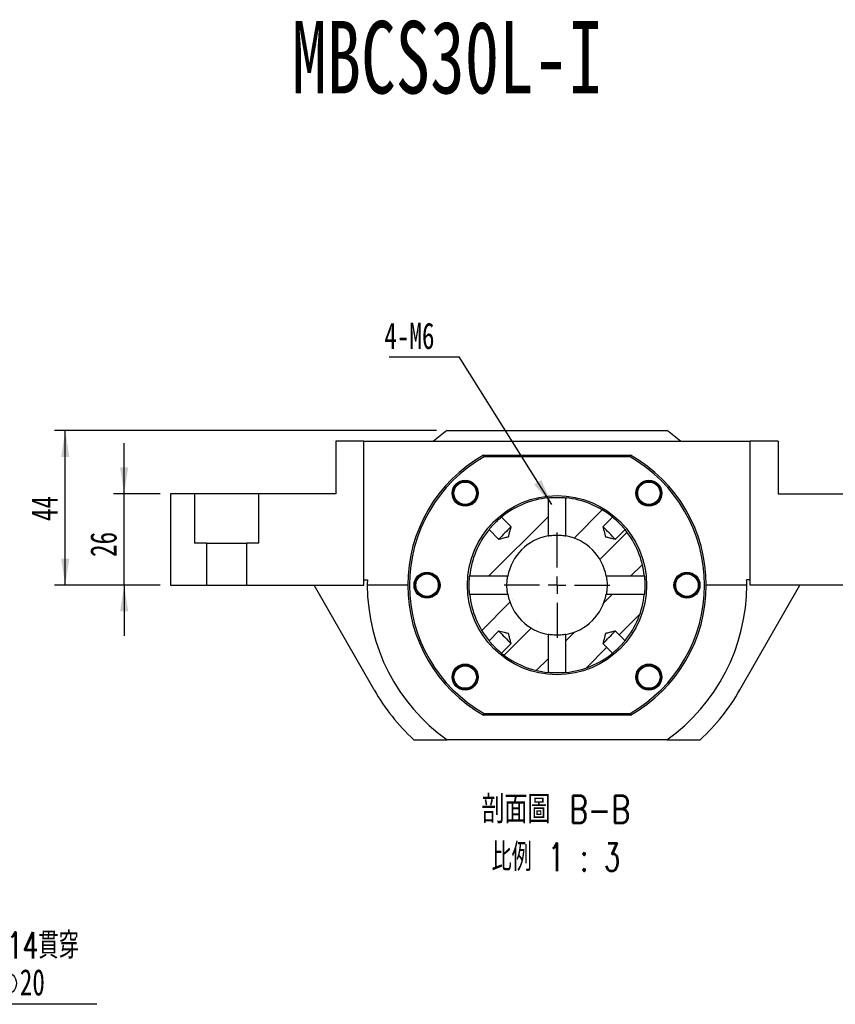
# Paper-space layout 'MBCS30L-I' of a CAD drawing. Header units: millimetres. Extents: x 9 to 324, y 11 to 196.
# Tile 2 of 4: x 102 to 179, y 97 to 190. Entities that reach past the tile are written whole.
import ezdxf

# ---------------------------------------------------------------- set-up
doc = ezdxf.new("R2010")
doc.units = ezdxf.units.MM
doc.layers.add('圖層0', color=7, linetype='Continuous')
doc.styles.add('SLDTEXTSTYLE0', font='TXT', dxfattribs={"width": 0.7})
doc.styles.add('SLDTEXTSTYLE1', font='TXT', dxfattribs={"width": 0.7, "bigfont": 'bigfont'})
doc.styles.add('SLDTEXTSTYLE4', font='TXT', dxfattribs={"width": 0.633333})
doc.styles.add('SLDTEXTSTYLE5', font='TXT', dxfattribs={"width": 0.75, "bigfont": 'bigfont'})
doc.styles.add('SLDTEXTSTYLE6', font='TXT', dxfattribs={"width": 0.65625, "bigfont": 'bigfont'})
doc.dimstyles.new('SLDDIMSTYLE0', dxfattribs={"dimtxt": 0.18, "dimasz": 2.5, "dimexe": 0, "dimexo": 0.0625, "dimgap": 0, "dimtad": 0, "dimtih": 1, "dimtoh": 1, "dimdec": 0, "dimrnd": 1e-09, "dimzin": 0, "dimdsep": 46, "dimtxsty": 'Standard', "dimsah": 1, "dimcen": 0.09, "dimadec": 0, "dimazin": 0, "dimtfac": 2.5, "dimtdec": 0, "dimtofl": 0, "dimtmove": 0, "dimatfit": 3, "dimfxl": 1, "dimfrac": 2, "dimtolj": 1, "dimtzin": 0, "dimarcsym": 0})
doc.dimstyles.new('SLDDIMSTYLE3', dxfattribs={"dimtxt": 2.5, "dimasz": 2.5, "dimexe": 0, "dimexo": 0.0625, "dimtad": 1, "dimlfac": 3, "dimrnd": 1e-09, "dimzin": 12, "dimdsep": 46, "dimtxsty": 'SLDTEXTSTYLE0', "dimsah": 1, "dimcen": 0.09, "dimadec": 0, "dimazin": 3, "dimtfac": 1, "dimtofl": 0, "dimtmove": 0, "dimatfit": 3, "dimfxl": 1, "dimfrac": 2, "dimtolj": 1, "dimtzin": 12, "dimarcsym": 0})
doc.dimstyles.new('SLDDIMSTYLE4', dxfattribs={"dimtxt": 2.5, "dimasz": 2.5, "dimexe": 0, "dimexo": 0.0625, "dimtad": 1, "dimlfac": 3, "dimrnd": 1e-09, "dimzin": 12, "dimdsep": 46, "dimtxsty": 'SLDTEXTSTYLE0', "dimsah": 1, "dimcen": 0.09, "dimadec": 0, "dimazin": 3, "dimtfac": 1, "dimtmove": 0, "dimatfit": 0, "dimfxl": 1, "dimfrac": 2, "dimtolj": 1, "dimtzin": 12, "dimarcsym": 0})

# ---------------------------------------------------------------- blocks, each defined once
blk = doc.blocks.new('SW_SYMBOL_HOLE_DIAM')
at = {"layer": '圖層0', "color": 0}
blk.add_line((300, 0), (700, 1000), dxfattribs=at)
blk.add_circle((500, 500), 350, dxfattribs=at)
blk = doc.blocks.new('SW_SYMBOL_HOLE_SPOT')
at = {"layer": '圖層0', "color": 0}
for p, q in [((0, 875), (0, 75)), ((1600, 75), (1600, 875)), ((0, 75), (1600, 75))]:
    blk.add_line(p, q, dxfattribs=at)
blk = doc.blocks.new('SW_NOTE_11')
at = {"layer": '圖層0', "color": 0}
blk.add_line((16.083, 0), (0, 0), dxfattribs=at)
at = {"layer": '圖層0', "color": 0, "xscale": 0.0031219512, "yscale": 0.0031219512, "zscale": 0.0031219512}
for name, p in [('SW_SYMBOL_HOLE_DIAM', (4.56, 3.93)), ('SW_SYMBOL_HOLE_SPOT', (0.49, 0.43)), ('SW_SYMBOL_HOLE_DIAM', (5.797, 0.43))]:
    blk.add_blockref(name, p, dxfattribs=at)
at = {"layer": '圖層0', "color": 0, "char_height": 2.5, "attachment_point": 1}
for s, insert, style in [('6 -', (0.49, 6.842), 'SLDTEXTSTYLE4'), ('14\\M+18AD1\\M+190FA', (7.525, 6.842), 'SLDTEXTSTYLE1'), ('20', (8.762, 3.342), 'SLDTEXTSTYLE0')]:
    blk.add_mtext(s, dxfattribs=dict(at, insert=insert, style=style))
blk = doc.blocks.new('_D_42')
at = {"layer": '圖層0', "color": 7}
for p, q in [((111.533, 144.95), (111.533, 149.758)), ((114.936, 144.95), (110.533, 144.95)), ((111.533, 136.283), (111.533, 144.95)), ((114.936, 136.283), (110.533, 136.283)), ((111.533, 136.283), (111.533, 131.476))]:
    blk.add_line(p, q, dxfattribs=at)
for points in [[(111.533, 144.95), (111.918, 147.45), (111.149, 147.45)], [(111.533, 136.283), (111.149, 133.783), (111.918, 133.783)]]:
    blk.add_solid(points, dxfattribs=at)
at = {"layer": '圖層0', "color": 7, "insert": (108.311, 138.957), "char_height": 2.5, "attachment_point": 1, "rotation": 90, "style": 'SLDTEXTSTYLE0'}
blk.add_mtext('26', dxfattribs=at)
blk = doc.blocks.new('_D_43')
at = {"layer": '圖層0', "color": 7}
for p, q in [((141.168, 150.95), (104.936, 150.95)), ((105.936, 136.283), (105.936, 150.95)), ((114.936, 136.283), (104.936, 136.283))]:
    blk.add_line(p, q, dxfattribs=at)
for points in [[(105.936, 150.95), (105.552, 148.45), (106.321, 148.45)], [(105.936, 136.283), (106.321, 138.783), (105.552, 138.783)]]:
    blk.add_solid(points, dxfattribs=at)
at = {"layer": '圖層0', "color": 7, "insert": (102.714, 142.365), "char_height": 2.5, "attachment_point": 1, "rotation": 90, "style": 'SLDTEXTSTYLE0'}
blk.add_mtext('44', dxfattribs=at)
blk = doc.blocks.new('SW_NOTE_12')
at = {"layer": '圖層0', "color": 0, "char_height": 2.64583, "attachment_point": 2}
for s, insert, style in [('\\M+19655\\M+196CA\\M+19AA4 B-B', (8.268, 3.411), 'SLDTEXTSTYLE5'), ('\\M+194E4\\M+197E1 1 : 3', (8.273, -1.117), 'SLDTEXTSTYLE6')]:
    blk.add_mtext(s, dxfattribs=dict(at, insert=insert, style=style))
blk = doc.blocks.new('SW_NOTE_13')
at = {"layer": '圖層0', "color": 0}
blk.add_line((-6.643, 0), (0, 0), dxfattribs=at)
at = {"layer": '圖層0', "color": 0, "insert": (-7.095, 3.242), "char_height": 2.5, "attachment_point": 1, "style": 'SLDTEXTSTYLE0'}
blk.add_mtext('4-M6', dxfattribs=at)
blk = doc.blocks.new('SW_CENTERMARKSYMBOL_25')
at = {"layer": '圖層0', "color": 0}
for p, q in [((0, 1.667), (0, 5)), ((-1.667, 0), (-5, 0)), ((0, 0), (-0.833, 0)), ((0, 0), (0, 0.833)), ((0, 0), (0, -0.833)), ((0, 0), (0.833, 0)), ((1.667, 0), (5, 0)), ((0, -1.667), (0, -5))]:
    blk.add_line(p, q, dxfattribs=at)

psp = doc.layouts.new('MBCS30L-I')

# ---------------------------------------------------------------- hatches: boundary and pattern name
at = {"linetype": 'Continuous', "lineweight": 18}
h = psp.add_hatch(dxfattribs=at)
h.set_pattern_fill('ANSI31', style=0)
edge = h.paths.add_edge_path(flags=0)
edge.add_spline(control_points=[(148.2424, 141.8223), (148.1684, 141.5254), (148.0944, 141.2286), (148.0204, 140.9317), (148.0183, 140.9232), (148.0162, 140.9147), (148.0141, 140.9062), (148.013, 140.9018), (148.0119, 140.8974), (148.0108, 140.8931), (148.0102, 140.8908), (148.0096, 140.8885), (148.0091, 140.8862), (148.0088, 140.8851), (148.0085, 140.8839), (148.0082, 140.8827), (148.008, 140.8821), (148.0078, 140.8815), (148.0077, 140.8809), (148.0076, 140.8806), (148.0075, 140.8802), (148.0074, 140.8799), (148.0073, 140.8798), (148.0072, 140.8796), (148.0071, 140.8794), (148.0071, 140.8793), (148.007, 140.8792), (148.0069, 140.8791), (148.0067, 140.879), (148.0065, 140.8789), (148.0063, 140.8789), (148.0055, 140.8785), (148.0046, 140.8783), (148.0037, 140.8781), (148.0001, 140.8772), (147.9965, 140.8763), (147.9929, 140.8754), (147.9785, 140.8718), (147.9642, 140.8682), (147.9498, 140.8646), (147.8924, 140.8503), (147.8349, 140.836), (147.7775, 140.8217), (147.5478, 140.7644), (147.318, 140.7071), (147.0883, 140.6498), (147.0802, 140.6478), (147.072, 140.6458), (147.0639, 140.6438)], knot_values=[0.0094106, 0.0094106, 0.0094106, 0.0094106, 0.012164, 0.012164, 0.012164, 0.0122429, 0.0122429, 0.0122429, 0.0122836, 0.0122836, 0.0122836, 0.0123047, 0.0123047, 0.0123047, 0.0123156, 0.0123156, 0.0123156, 0.0123213, 0.0123213, 0.0123213, 0.0123243, 0.0123243, 0.0123243, 0.012326, 0.012326, 0.012326, 0.0123272, 0.0123272, 0.0123272, 0.012329, 0.012329, 0.012329, 0.0123374, 0.0123374, 0.0123374, 0.0123708, 0.0123708, 0.0123708, 0.0125046, 0.0125046, 0.0125046, 0.0130397, 0.0130397, 0.0130397, 0.0151801, 0.0151801, 0.0151801, 0.0152556, 0.0152556, 0.0152556, 0.0152556], weights=[1, 1, 1, 1, 1, 1, 1, 1, 1, 1, 1, 1, 1, 1, 1, 1, 1, 1, 1, 1, 1, 1, 1, 1, 1, 1, 1, 1, 1, 1, 1, 1, 1, 1, 1, 1, 1, 1, 1, 1, 1, 1, 1, 1, 1, 1, 1, 1, 1], degree=3, periodic=0)
edge.add_line((147.0639, 140.6438), (146.1507, 141.557))
edge.add_arc((152.6029, 136.2833), 8.3333, 140.739169, 174.145651)
edge.add_line((144.3131, 137.1333), (147.9296, 137.1333))
edge.add_arc((152.6029, 136.2833), 4.75, 100.30845, 169.69155, ccw=False)
edge.add_line((151.7529, 140.9566), (151.7529, 144.5731))
edge.add_arc((152.6029, 136.2833), 8.3333, 95.854349, 129.260831)
edge.add_line((147.3292, 142.7355), (148.2424, 141.8223))
h = psp.add_hatch(dxfattribs=at)
h.set_pattern_fill('ANSI31', style=0)
edge = h.paths.add_edge_path(flags=0)
edge.add_spline(control_points=[(158.1419, 140.6438), (158.0842, 140.6582), (158.0264, 140.6726), (157.9687, 140.687), (157.8446, 140.7179), (157.7206, 140.7488), (157.5966, 140.7797), (157.5325, 140.7957), (157.4684, 140.8117), (157.4043, 140.8277), (157.3712, 140.8359), (157.3381, 140.8442), (157.3049, 140.8525), (157.2878, 140.8567), (157.2707, 140.861), (157.2536, 140.8653), (157.2447, 140.8675), (157.2359, 140.8697), (157.227, 140.8719), (157.2224, 140.873), (157.2179, 140.8742), (157.2133, 140.8753), (157.2109, 140.8759), (157.2086, 140.8765), (157.2062, 140.8771), (157.205, 140.8774), (157.2038, 140.8777), (157.2025, 140.878), (157.2019, 140.8782), (157.2013, 140.8783), (157.2006, 140.8785), (157.2003, 140.8786), (157.2, 140.8787), (157.1996, 140.8788), (157.1995, 140.8789), (157.1993, 140.879), (157.1991, 140.8791), (157.199, 140.8791), (157.1989, 140.8792), (157.1988, 140.8793), (157.1987, 140.8795), (157.1986, 140.8796), (157.1985, 140.8798), (157.1982, 140.8806), (157.198, 140.8815), (157.1978, 140.8823), (157.197, 140.8856), (157.1962, 140.8889), (157.1953, 140.8922), (157.192, 140.9055), (157.1887, 140.9187), (157.1854, 140.932), (157.1722, 140.9849), (157.159, 141.0379), (157.1458, 141.0909), (157.0929, 141.3029), (157.0401, 141.5148), (156.9872, 141.7268), (156.9793, 141.7586), (156.9714, 141.7904), (156.9634, 141.8223)], knot_values=[0.001662, 0.001662, 0.001662, 0.001662, 0.0021977, 0.0021977, 0.0021977, 0.0033481, 0.0033481, 0.0033481, 0.0039427, 0.0039427, 0.0039427, 0.0042499, 0.0042499, 0.0042499, 0.0044087, 0.0044087, 0.0044087, 0.0044908, 0.0044908, 0.0044908, 0.0045332, 0.0045332, 0.0045332, 0.0045552, 0.0045552, 0.0045552, 0.0045665, 0.0045665, 0.0045665, 0.0045724, 0.0045724, 0.0045724, 0.0045755, 0.0045755, 0.0045755, 0.0045773, 0.0045773, 0.0045773, 0.0045785, 0.0045785, 0.0045785, 0.0045802, 0.0045802, 0.0045802, 0.004588, 0.004588, 0.004588, 0.0046188, 0.0046188, 0.0046188, 0.0047422, 0.0047422, 0.0047422, 0.005236, 0.005236, 0.005236, 0.0072108, 0.0072108, 0.0072108, 0.0075074, 0.0075074, 0.0075074, 0.0075074], weights=[1, 1, 1, 1, 1, 1, 1, 1, 1, 1, 1, 1, 1, 1, 1, 1, 1, 1, 1, 1, 1, 1, 1, 1, 1, 1, 1, 1, 1, 1, 1, 1, 1, 1, 1, 1, 1, 1, 1, 1, 1, 1, 1, 1, 1, 1, 1, 1, 1, 1, 1, 1, 1, 1, 1, 1, 1, 1, 1, 1, 1], degree=3, periodic=0)
edge.add_line((156.9634, 141.8223), (157.8767, 142.7355))
edge.add_arc((152.6029, 136.2833), 8.3333, 50.739169, 84.145651)
edge.add_line((153.4529, 144.5731), (153.4529, 140.9566))
edge.add_arc((152.6029, 136.2833), 4.75, 10.30845, 79.69155, ccw=False)
edge.add_line((157.2763, 137.1333), (160.8928, 137.1333))
edge.add_arc((152.6029, 136.2833), 8.3333, 5.854349, 39.260831)
edge.add_line((159.0552, 141.557), (158.1419, 140.6438))
h = psp.add_hatch(dxfattribs=at)
h.set_pattern_fill('ANSI31', style=0)
edge = h.paths.add_edge_path(flags=0)
edge.add_line((148.2424, 130.7443), (147.3292, 129.831))
edge.add_arc((152.6029, 136.2833), 8.3333, 230.739169, 264.145651)
edge.add_line((151.7529, 127.9934), (151.7529, 131.6099))
edge.add_arc((152.6029, 136.2833), 4.75, 190.30845, 259.69155, ccw=False)
edge.add_line((147.9296, 135.4333), (144.3131, 135.4333))
edge.add_arc((152.6029, 136.2833), 8.3333, 185.854349, 219.260831)
edge.add_line((146.1507, 131.0095), (147.0639, 131.9228))
edge.add_spline(control_points=[(147.0639, 131.9228), (147.0958, 131.9148), (147.1276, 131.9069), (147.1594, 131.899), (147.3714, 131.8461), (147.5833, 131.7933), (147.7953, 131.7404), (147.8483, 131.7272), (147.9013, 131.714), (147.9542, 131.7008), (147.9675, 131.6975), (147.9807, 131.6942), (147.994, 131.6909), (147.9973, 131.6901), (148.0006, 131.6892), (148.0039, 131.6884), (148.0047, 131.6882), (148.0056, 131.688), (148.0064, 131.6877), (148.0066, 131.6876), (148.0067, 131.6875), (148.0069, 131.6874), (148.007, 131.6873), (148.0071, 131.6872), (148.0072, 131.6871), (148.0073, 131.6869), (148.0073, 131.6867), (148.0074, 131.6866), (148.0075, 131.6862), (148.0076, 131.6859), (148.0077, 131.6856), (148.0079, 131.6849), (148.008, 131.6843), (148.0082, 131.6837), (148.0085, 131.6824), (148.0088, 131.6812), (148.0091, 131.68), (148.0097, 131.6776), (148.0103, 131.6753), (148.0109, 131.6729), (148.012, 131.6683), (148.0132, 131.6638), (148.0143, 131.6592), (148.0165, 131.6503), (148.0187, 131.6415), (148.0209, 131.6326), (148.0252, 131.6155), (148.0295, 131.5984), (148.0338, 131.5813), (148.042, 131.5482), (148.0503, 131.515), (148.0585, 131.4819), (148.0745, 131.4178), (148.0905, 131.3537), (148.1065, 131.2896), (148.1374, 131.1656), (148.1683, 131.0416), (148.1992, 130.9175), (148.2136, 130.8598), (148.228, 130.802), (148.2424, 130.7443)], knot_values=[0.0075688, 0.0075688, 0.0075688, 0.0075688, 0.007864, 0.007864, 0.007864, 0.00983, 0.00983, 0.00983, 0.0103215, 0.0103215, 0.0103215, 0.0104444, 0.0104444, 0.0104444, 0.0104751, 0.0104751, 0.0104751, 0.0104828, 0.0104828, 0.0104828, 0.0104845, 0.0104845, 0.0104845, 0.0104857, 0.0104857, 0.0104857, 0.0104874, 0.0104874, 0.0104874, 0.0104905, 0.0104905, 0.0104905, 0.0104964, 0.0104964, 0.0104964, 0.0105077, 0.0105077, 0.0105077, 0.0105296, 0.0105296, 0.0105296, 0.0105718, 0.0105718, 0.0105718, 0.0106535, 0.0106535, 0.0106535, 0.0108116, 0.0108116, 0.0108116, 0.0111175, 0.0111175, 0.0111175, 0.0117093, 0.0117093, 0.0117093, 0.0128546, 0.0128546, 0.0128546, 0.0133879, 0.0133879, 0.0133879, 0.0133879], weights=[1, 1, 1, 1, 1, 1, 1, 1, 1, 1, 1, 1, 1, 1, 1, 1, 1, 1, 1, 1, 1, 1, 1, 1, 1, 1, 1, 1, 1, 1, 1, 1, 1, 1, 1, 1, 1, 1, 1, 1, 1, 1, 1, 1, 1, 1, 1, 1, 1, 1, 1, 1, 1, 1, 1, 1, 1, 1, 1, 1, 1], degree=3, periodic=0)
h = psp.add_hatch(dxfattribs=at)
h.set_pattern_fill('ANSI31', style=0)
edge = h.paths.add_edge_path(flags=0)
edge.add_line((157.8767, 129.831), (156.9634, 130.7443))
edge.add_spline(control_points=[(156.9634, 130.7443), (156.9714, 130.7761), (156.9793, 130.8079), (156.9872, 130.8397), (157.0401, 131.0517), (157.0929, 131.2637), (157.1458, 131.4756), (157.159, 131.5286), (157.1722, 131.5816), (157.1854, 131.6346), (157.1887, 131.6478), (157.192, 131.6611), (157.1953, 131.6743), (157.1962, 131.6776), (157.197, 131.6809), (157.1978, 131.6842), (157.198, 131.6851), (157.1982, 131.6859), (157.1985, 131.6867), (157.1986, 131.6869), (157.1987, 131.6871), (157.1988, 131.6872), (157.1989, 131.6873), (157.199, 131.6874), (157.1991, 131.6875), (157.1993, 131.6876), (157.1995, 131.6877), (157.1996, 131.6877), (157.2, 131.6878), (157.2003, 131.6879), (157.2006, 131.688), (157.2013, 131.6882), (157.2019, 131.6884), (157.2025, 131.6885), (157.2038, 131.6888), (157.205, 131.6891), (157.2062, 131.6895), (157.2086, 131.69), (157.2109, 131.6906), (157.2133, 131.6912), (157.2179, 131.6924), (157.2224, 131.6935), (157.227, 131.6947), (157.2359, 131.6969), (157.2447, 131.6991), (157.2536, 131.7013), (157.2707, 131.7055), (157.2878, 131.7098), (157.3049, 131.7141), (157.3381, 131.7223), (157.3712, 131.7306), (157.4043, 131.7389), (157.4684, 131.7548), (157.5325, 131.7708), (157.5966, 131.7868), (157.7206, 131.8177), (157.8446, 131.8487), (157.9687, 131.8796), (158.0264, 131.894), (158.0842, 131.9084), (158.1419, 131.9228)], knot_values=[0.0075688, 0.0075688, 0.0075688, 0.0075688, 0.007864, 0.007864, 0.007864, 0.00983, 0.00983, 0.00983, 0.0103215, 0.0103215, 0.0103215, 0.0104444, 0.0104444, 0.0104444, 0.0104751, 0.0104751, 0.0104751, 0.0104828, 0.0104828, 0.0104828, 0.0104845, 0.0104845, 0.0104845, 0.0104857, 0.0104857, 0.0104857, 0.0104874, 0.0104874, 0.0104874, 0.0104905, 0.0104905, 0.0104905, 0.0104964, 0.0104964, 0.0104964, 0.0105077, 0.0105077, 0.0105077, 0.0105296, 0.0105296, 0.0105296, 0.0105718, 0.0105718, 0.0105718, 0.0106535, 0.0106535, 0.0106535, 0.0108116, 0.0108116, 0.0108116, 0.0111175, 0.0111175, 0.0111175, 0.0117093, 0.0117093, 0.0117093, 0.0128546, 0.0128546, 0.0128546, 0.0133879, 0.0133879, 0.0133879, 0.0133879], weights=[1, 1, 1, 1, 1, 1, 1, 1, 1, 1, 1, 1, 1, 1, 1, 1, 1, 1, 1, 1, 1, 1, 1, 1, 1, 1, 1, 1, 1, 1, 1, 1, 1, 1, 1, 1, 1, 1, 1, 1, 1, 1, 1, 1, 1, 1, 1, 1, 1, 1, 1, 1, 1, 1, 1, 1, 1, 1, 1, 1, 1], degree=3, periodic=0)
edge.add_line((158.1419, 131.9228), (159.0552, 131.0095))
edge.add_arc((152.6029, 136.2833), 8.3333, 320.739169, 354.145651)
edge.add_line((160.8928, 135.4333), (157.2763, 135.4333))
edge.add_arc((152.6029, 136.2833), 4.75, 280.30845, 349.69155, ccw=False)
edge.add_line((153.4529, 131.6099), (153.4529, 127.9934))
edge.add_arc((152.6029, 136.2833), 8.3333, 275.854349, 309.260831)

# ---------------------------------------------------------------- linework, layer by layer
at = {"color": 7, "linetype": 'Continuous', "lineweight": 25}
for p, q in [((142.168, 150.9499), (163.0379, 150.9499)), ((131.6029, 149.9499), (131.6029, 144.9499)), ((134.2696, 149.9499), (131.6029, 149.9499)), ((134.2696, 136.2833), (134.2696, 149.9499)), ((134.2696, 149.9499), (170.9363, 149.9499)), ((170.9363, 136.2833), (170.9363, 149.9499)), ((173.6029, 149.9499), (170.9363, 149.9499)), ((173.6029, 149.9499), (173.6029, 144.9499)), ((145.6328, 148.6166), (145.6767, 148.4499)), ((145.6328, 148.6166), (159.5731, 148.6166)), ((159.5291, 148.4499), (159.5731, 148.6166)), ((159.5291, 148.4499), (145.6767, 148.4499)), ((142.931, 145.5724), (143.0972, 145.8347)), ((161.8921, 145.9553), (162.1544, 145.789)), ((115.9363, 144.9499), (115.9363, 136.2833)), ((118.2143, 144.9499), (115.9363, 144.9499)), ((118.2143, 144.9499), (118.2143, 140.2833)), ((124.3249, 144.9499), (118.2143, 144.9499)), ((124.3249, 140.2833), (124.3249, 144.9499)), ((131.6029, 144.9499), (124.3249, 144.9499)), ((173.6029, 144.9499), (180.8809, 144.9499)), ((151.7529, 144.5731), (151.7529, 140.9566)), ((153.4529, 140.9566), (153.4529, 144.5731)), ((148.2424, 141.8223), (147.3292, 142.7355)), ((157.8767, 142.7355), (156.9634, 141.8223)), ((146.1507, 141.557), (147.0639, 140.6438)), ((158.1419, 140.6438), (159.0552, 141.557)), ((119.3543, 140.2833), (118.2143, 140.2833)), ((119.3543, 140.2833), (119.3543, 136.2833)), ((119.3543, 140.2833), (123.1849, 140.2833)), ((124.3249, 140.2833), (123.1849, 140.2833)), ((123.1849, 136.2833), (123.1849, 140.2833)), ((134.2696, 136.7833), (134.6099, 136.7833)), ((147.9296, 137.1333), (144.3131, 137.1333)), ((160.8928, 137.1333), (157.2763, 137.1333)), ((166.0105, 136.554), (166.0784, 136.251)), ((170.9363, 136.7833), (170.596, 136.7833)), ((115.9363, 136.2833), (119.3543, 136.2833)), ((119.3543, 136.2833), (123.1849, 136.2833)), ((123.1849, 136.2833), (134.2696, 136.2833)), ((135.2471, 126.3447), (129.5559, 136.2833)), ((138.4363, 136.2833), (134.6029, 136.2833)), ((170.6029, 136.2833), (166.7696, 136.2833)), ((169.9588, 126.3447), (175.65, 136.2833)), ((182.021, 136.2833), (170.9363, 136.2833)), ((144.3131, 135.4333), (147.9296, 135.4333)), ((157.2763, 135.4333), (160.8928, 135.4333)), ((147.0639, 131.9228), (146.1507, 131.0095)), ((159.0552, 131.0095), (158.1419, 131.9228)), ((151.7529, 131.6099), (151.7529, 127.9934)), ((153.4529, 127.9934), (153.4529, 131.6099)), ((147.3292, 129.831), (148.2424, 130.7443)), ((156.9634, 130.7443), (157.8767, 129.831)), ((143.3138, 126.6113), (143.0515, 126.7775)), ((162.2749, 126.9941), (162.1087, 126.7318)), ((145.6328, 123.9499), (145.6767, 124.1166)), ((159.5731, 123.9499), (145.6328, 123.9499)), ((145.6767, 124.1166), (159.5291, 124.1166)), ((159.5291, 124.1166), (159.5731, 123.9499)), ((139.0056, 121.6166), (142.168, 121.6166)), ((163.0379, 121.6166), (142.168, 121.6166)), ((163.0379, 121.6166), (166.2003, 121.6166))]:
    psp.add_line(p, q, dxfattribs=at)
at = {"color": 7, "linetype": 'Continuous', "lineweight": 25, "flags": 128}
for points in [[(148.2424, 141.8223), (148.2223, 141.8021), (148.1634, 141.7432), (148.0697, 141.6495), (147.9477, 141.5275), (147.8056, 141.3855), (147.6532, 141.233), (147.5008, 141.0806), (147.3587, 140.9385), (147.2367, 140.8165), (147.143, 140.7229), (147.0841, 140.6639), (147.0639, 140.6438)], [(158.1419, 140.6438), (158.1218, 140.6639), (158.0628, 140.7229), (157.9692, 140.8165), (157.8472, 140.9385), (157.7051, 141.0806), (157.5527, 141.233), (157.4002, 141.3855), (157.2582, 141.5275), (157.1362, 141.6495), (157.0425, 141.7432), (156.9836, 141.8021), (156.9634, 141.8223)], [(147.0639, 131.9228), (147.0841, 131.9026), (147.143, 131.8437), (147.2367, 131.75), (147.3587, 131.628), (147.5008, 131.486), (147.6532, 131.3335), (147.8056, 131.1811), (147.9477, 131.039), (148.0697, 130.917), (148.1634, 130.8234), (148.2223, 130.7644), (148.2424, 130.7443)], [(156.9634, 130.7443), (156.9836, 130.7644), (157.0425, 130.8234), (157.1362, 130.917), (157.2582, 131.039), (157.4002, 131.1811), (157.5527, 131.3335), (157.7051, 131.486), (157.8472, 131.628), (157.9692, 131.75), (158.0628, 131.8437), (158.1218, 131.9026), (158.1419, 131.9228)]]:
    psp.add_lwpolyline(points, dxfattribs=at)
at = {"color": 7, "linetype": 'Continuous', "lineweight": 25}
for centre, radius in [((143.882, 145.0043), 1.2333), ((143.882, 145.0043), 1.1333), ((143.882, 145.0043), 1.0667), ((161.3239, 145.0043), 1.2333), ((161.3239, 145.0043), 1.1333), ((161.3239, 145.0043), 1.0667), ((152.6029, 136.2833), 8.5), ((140.2696, 136.2833), 1.2333), ((140.2696, 136.2833), 1.1333), ((164.9363, 136.2833), 1.2333), ((164.9363, 136.2833), 1.1333), ((140.2696, 136.2833), 1.0667), ((164.9363, 136.2833), 1.0667), ((143.882, 127.5623), 1.2333), ((143.882, 127.5623), 1.1333), ((143.882, 127.5623), 1.0667), ((161.3239, 127.5623), 1.2333), ((161.3239, 127.5623), 1.1333), ((161.3239, 127.5623), 1.0667)]:
    psp.add_circle(centre, radius, dxfattribs=at)
for radius, start, end in [(18, 125.430945, 130.601061), (18, 49.398939, 54.569055), (14.1667, 119.472932, 240.527068), (14.1667, 299.472932, 60.527068), (14, 119.651845, 240.348155), (14, 299.651845, 60.348155), (8.3333, 95.854349, 129.260831), (8.3333, 50.739169, 84.145651), (8.3333, 140.739169, 174.145651), (8.3333, 5.854349, 39.260831), (4.75, 100.30845, 169.69155), (4.75, 10.30845, 79.69155), (18, 178.408246, 180), (18, 0, 1.591754), (18, 180, 234.569055), (18, 305.430945, 0), (8.3333, 185.854349, 219.260831), (4.75, 190.30845, 259.69155), (4.75, 280.30845, 349.69155), (8.3333, 320.739169, 354.145651), (8.3333, 230.739169, 264.145651), (8.3333, 275.854349, 309.260831), (20, 209.797016, 227.166572), (20, 312.833428, 330.202984)]:
    psp.add_arc((152.6029, 136.2833), radius, start, end, dxfattribs=at)
for points, knots in [([(144.4501, 145.9553), (144.3882, 145.9878), (144.2718, 146.0491), (144.0844, 146.0982), (143.9007, 146.1171), (143.7163, 146.1047), (143.5363, 146.0622), (143.3087, 145.9658), (143.0904, 145.8048), (142.9755, 145.6373), (142.931, 145.5724)], [0, 0, 0, 0, 0.1205086, 0.22645464, 0.3324005, 0.43834652, 0.54429233, 0.6502383, 0.86443841, 1, 1, 1, 1]), ([(145.0204, 145.0352), (145.0221, 145.0629), (145.032, 145.2204), (144.9188, 145.4953), (144.7146, 145.7845), (144.5286, 145.9046), (144.4501, 145.9553)], [0, 0, 0, 0, 0.0732328, 0.4173437, 0.7542528, 1, 1, 1, 1]), ([(162.2749, 144.4361), (162.3075, 144.498), (162.3687, 144.6144), (162.4179, 144.8018), (162.4368, 144.9855), (162.4244, 145.1699), (162.3819, 145.3499), (162.2855, 145.5775), (162.1244, 145.7958), (161.957, 145.9107), (161.8921, 145.9553)], [0, 0, 0, 0, 0.1205086, 0.22645464, 0.3324005, 0.43834652, 0.54429233, 0.6502383, 0.86443841, 1, 1, 1, 1]), ([(151.7529, 144.5731), (151.7541, 144.5733), (151.7586, 144.5737), (151.8234, 144.5804), (151.9904, 144.5949), (152.2276, 144.6095), (152.5071, 144.6177), (152.7969, 144.616), (153.0648, 144.605), (153.2795, 144.5898), (153.4249, 144.5761), (153.4436, 144.5741), (153.4529, 144.5731)], [0, 0, 0, 0, 0.036041, 0.1428703, 0.2499027, 0.3574247, 0.4649607, 0.5720157, 0.6788454, 0.7860504, 0.8936518, 1, 1, 1, 1]), ([(161.3549, 143.8658), (161.3825, 143.8641), (161.5401, 143.8542), (161.815, 143.9675), (162.1042, 144.1716), (162.2243, 144.3576), (162.2749, 144.4361)], [0, 0, 0, 0, 0.0732328, 0.4173437, 0.7542528, 1, 1, 1, 1]), ([(146.1507, 141.557), (146.1534, 141.5603), (146.1601, 141.5685), (146.2246, 141.6469), (146.3475, 141.7906), (146.5153, 141.9763), (146.7107, 142.1784), (146.9123, 142.3731), (147.0971, 142.54), (147.2405, 142.6627), (147.318, 142.7264), (147.326, 142.733), (147.3292, 142.7355)], [0, 0, 0, 0, 0.0719496, 0.1787761, 0.2859668, 0.3935414, 0.5009186, 0.6078294, 0.7147285, 0.8220869, 0.9296664, 1, 1, 1, 1]), ([(157.8767, 142.7355), (157.88, 142.7328), (157.8882, 142.7262), (157.9666, 142.6616), (158.1103, 142.5387), (158.2959, 142.3709), (158.4981, 142.1755), (158.6927, 141.9739), (158.8597, 141.7891), (158.9823, 141.6457), (159.0461, 141.5682), (159.0526, 141.5602), (159.0552, 141.557)], [0, 0, 0, 0, 0.0719496, 0.1787761, 0.2859668, 0.3935414, 0.5009186, 0.6078294, 0.7147285, 0.8220869, 0.9296664, 1, 1, 1, 1]), ([(147.0639, 140.6438), (147.072, 140.6458), (147.3099, 140.7051), (147.6052, 140.7784), (147.9067, 140.8541), (147.9821, 140.8726), (148.001, 140.8775), (148.0057, 140.8786), (148.0068, 140.8791), (148.0072, 140.8795), (148.0074, 140.8801), (148.0078, 140.8812), (148.0083, 140.8833), (148.0093, 140.8873), (148.0113, 140.8952), (148.0151, 140.9103), (148.0923, 141.2201), (148.1684, 141.5254), (148.2424, 141.8223)], [0, 0, 0, 0, 0.0128939, 0.3782892, 0.4696381, 0.4924752, 0.4981846, 0.4996174, 0.4999203, 0.5001289, 0.5004152, 0.5009298, 0.5019028, 0.5037735, 0.5073873, 0.5143767, 0.527899, 1, 1, 1, 1]), ([(156.9634, 141.8223), (156.9714, 141.7904), (157.0322, 141.5467), (157.1058, 141.2498), (157.1757, 140.9717), (157.1927, 140.9021), (157.1973, 140.8848), (157.1983, 140.8804), (157.1988, 140.8793), (157.1992, 140.879), (157.1998, 140.8788), (157.2009, 140.8784), (157.2031, 140.8779), (157.2073, 140.8768), (157.2155, 140.8748), (157.2313, 140.8708), (157.2618, 140.8632), (157.3209, 140.8485), (157.4353, 140.82), (157.6565, 140.7648), (157.9024, 140.7035), (158.0842, 140.6582), (158.1419, 140.6438)], [0, 0, 0, 0, 0.0506169, 0.3877123, 0.4719863, 0.4930546, 0.4983219, 0.4996447, 0.4999329, 0.5001425, 0.5004382, 0.5009724, 0.5019844, 0.5039309, 0.5076917, 0.5149654, 0.5290381, 0.5562667, 0.6089519, 0.7108934, 0.9081427, 1, 1, 1, 1]), ([(151.7529, 140.9566), (151.754, 140.9568), (151.7582, 140.9575), (151.8206, 140.9689), (151.984, 140.9942), (152.2185, 141.0201), (152.4971, 141.035), (152.7861, 141.0325), (153.0531, 141.014), (153.2712, 140.9872), (153.4158, 140.9635), (153.4524, 140.9567), (153.4529, 140.9566), (153.4529, 140.9566)], [0, 0, 0, 0, 0.0343691, 0.1399646, 0.2461524, 0.3538572, 0.4616605, 0.5680074, 0.6736191, 0.7803013, 0.8882565, 0.9956994, 1, 1, 1, 1]), ([(141.0527, 137.1101), (141.0344, 137.1309), (140.93, 137.2493), (140.6555, 137.3636), (140.3066, 137.4237), (140.0902, 137.3771), (139.9989, 137.3575)], [0, 0, 0, 0, 0.073233, 0.4173435, 0.7542524, 1, 1, 1, 1]), ([(139.1954, 136.0126), (139.1525, 136.1302), (139.1017, 136.2697), (139.1195, 136.4135), (139.1223, 136.4361)], [0, 0, 0, 0, 0.8428471, 1, 1, 1, 1]), ([(139.9989, 137.3575), (139.9321, 137.3367), (139.8065, 137.2977), (139.6392, 137.2), (139.496, 137.0834), (139.3743, 136.9443), (139.2771, 136.7869), (139.1843, 136.5578), (139.1438, 136.2896), (139.181, 136.09), (139.1954, 136.0126)], [0, 0, 0, 0, 0.1205082, 0.2264542, 0.3324, 0.4383463, 0.544292, 0.650238, 0.8644385, 1, 1, 1, 1]), ([(144.3131, 135.4333), (144.3131, 135.4333), (144.313, 135.4334), (144.3096, 135.4663), (144.2965, 135.6069), (144.2811, 135.8234), (144.2714, 136.0623), (144.2685, 136.3153), (144.273, 136.5692), (144.2861, 136.8232), (144.3014, 137.0157), (144.3115, 137.1184), (144.3126, 137.129), (144.3131, 137.1333)], [0, 0, 0, 0, 0.0005865, 0.107473, 0.2143466, 0.3217029, 0.4292874, 0.5000028, 0.6070212, 0.7140269, 0.8213778, 0.9289642, 1, 1, 1, 1]), ([(147.9296, 135.4333), (147.928, 135.4417), (147.9248, 135.459), (147.9018, 135.5963), (147.8749, 135.8057), (147.8566, 136.0486), (147.8508, 136.3083), (147.8588, 136.5675), (147.8816, 136.8204), (147.9085, 137.0133), (147.9268, 137.1179), (147.9288, 137.1289), (147.9296, 137.1333)], [0, 0, 0, 0, 0.1011562, 0.2068793, 0.3140571, 0.4220479, 0.5000185, 0.6062524, 0.7124467, 0.8196793, 0.9276646, 1, 1, 1, 1]), ([(157.2763, 137.1333), (157.2765, 137.1322), (157.2772, 137.128), (157.2886, 137.0656), (157.3139, 136.9022), (157.3398, 136.6677), (157.3547, 136.3891), (157.3522, 136.1001), (157.3337, 135.8331), (157.3069, 135.615), (157.2832, 135.4704), (157.2764, 135.4338), (157.2763, 135.4333), (157.2763, 135.4333)], [0, 0, 0, 0, 0.0343691, 0.1399646, 0.2461524, 0.3538572, 0.4616605, 0.5680074, 0.6736191, 0.7803013, 0.8882565, 0.9956994, 1, 1, 1, 1]), ([(160.8928, 137.1333), (160.8929, 137.1321), (160.8934, 137.1276), (160.9, 137.0628), (160.9146, 136.8958), (160.9292, 136.6587), (160.9374, 136.3791), (160.9356, 136.0893), (160.9247, 135.8214), (160.9094, 135.6067), (160.8958, 135.4613), (160.8938, 135.4426), (160.8928, 135.4333)], [0, 0, 0, 0, 0.036041, 0.1428703, 0.2499027, 0.3574247, 0.4649607, 0.5720157, 0.6788454, 0.7860504, 0.8936518, 1, 1, 1, 1]), ([(165.207, 135.209), (165.2738, 135.2298), (165.3994, 135.2688), (165.5667, 135.3666), (165.7099, 135.4831), (165.8316, 135.6223), (165.9288, 135.7796), (166.0216, 136.0087), (166.062, 136.2769), (166.0249, 136.4766), (166.0105, 136.554)], [0, 0, 0, 0, 0.1205082, 0.2264542, 0.3324, 0.4383463, 0.544292, 0.650238, 0.8644385, 1, 1, 1, 1]), ([(163.7678, 136.3016), (163.7685, 136.2158), (163.7703, 135.9968), (163.9262, 135.672), (164.1942, 135.3778), (164.5457, 135.1979), (164.9, 135.1437), (165.1159, 135.1896), (165.207, 135.209)], [0, 0, 0, 0, 0.12207902, 0.31171054, 0.49910657, 0.68508933, 0.8671798, 1, 1, 1, 1]), ([(148.2424, 130.7443), (148.228, 130.802), (148.1827, 130.9838), (148.1214, 131.2297), (148.0663, 131.4509), (148.0377, 131.5653), (148.023, 131.6244), (148.0154, 131.6549), (148.0115, 131.6707), (148.0094, 131.6789), (148.0083, 131.6831), (148.0078, 131.6853), (148.0075, 131.6864), (148.0072, 131.6871), (148.0069, 131.6875), (148.0058, 131.6879), (148.0014, 131.6889), (147.9841, 131.6935), (147.9145, 131.7105), (147.6364, 131.7804), (147.3395, 131.854), (147.0958, 131.9148), (147.0639, 131.9228)], [0, 0, 0, 0, 0.0918576, 0.2891068, 0.3910483, 0.4437334, 0.4709621, 0.4850347, 0.4923085, 0.4960692, 0.4980158, 0.4990277, 0.4995619, 0.4998576, 0.5000673, 0.5003554, 0.5016782, 0.5069455, 0.5280139, 0.6122878, 0.9493831, 1, 1, 1, 1]), ([(158.1419, 131.9228), (158.0842, 131.9084), (157.9024, 131.8631), (157.6565, 131.8017), (157.4353, 131.7466), (157.3209, 131.7181), (157.2618, 131.7033), (157.2313, 131.6957), (157.2155, 131.6918), (157.2073, 131.6897), (157.2031, 131.6887), (157.2009, 131.6881), (157.1998, 131.6878), (157.1992, 131.6875), (157.1988, 131.6872), (157.1983, 131.6861), (157.1973, 131.6818), (157.1927, 131.6644), (157.1757, 131.5948), (157.1058, 131.3167), (157.0322, 131.0199), (156.9714, 130.7761), (156.9634, 130.7443)], [0, 0, 0, 0, 0.0918573, 0.2891065, 0.391048, 0.4437331, 0.4709618, 0.4850344, 0.4923082, 0.4960689, 0.4980155, 0.4990274, 0.4995617, 0.4998573, 0.500067, 0.5003551, 0.501678, 0.5069452, 0.5280136, 0.6122875, 0.9493828, 1, 1, 1, 1]), ([(147.3292, 129.831), (147.3259, 129.8337), (147.3177, 129.8404), (147.2393, 129.9049), (147.0956, 130.0278), (146.91, 130.1957), (146.7078, 130.391), (146.5132, 130.5927), (146.3462, 130.7774), (146.2235, 130.9209), (146.1598, 130.9983), (146.1532, 131.0063), (146.1507, 131.0095)], [0, 0, 0, 0, 0.0719496, 0.1787761, 0.2859668, 0.3935414, 0.5009186, 0.6078294, 0.7147285, 0.8220869, 0.9296664, 1, 1, 1, 1]), ([(153.4529, 131.6099), (153.4519, 131.6098), (153.4477, 131.609), (153.3853, 131.5976), (153.2219, 131.5723), (152.9874, 131.5464), (152.7088, 131.5315), (152.4198, 131.534), (152.1528, 131.5525), (151.9347, 131.5793), (151.79, 131.603), (151.7535, 131.6098), (151.753, 131.6099), (151.7529, 131.6099)], [0, 0, 0, 0, 0.0343691, 0.1399646, 0.2461524, 0.3538572, 0.4616605, 0.5680074, 0.6736191, 0.7803013, 0.8882565, 0.9956994, 1, 1, 1, 1]), ([(159.0552, 131.0095), (159.0525, 131.0062), (159.0458, 130.998), (158.9813, 130.9196), (158.8584, 130.7759), (158.6905, 130.5903), (158.4952, 130.3881), (158.2936, 130.1935), (158.1088, 130.0266), (157.9653, 129.9039), (157.8879, 129.8401), (157.8799, 129.8336), (157.8767, 129.831)], [0, 0, 0, 0, 0.0719496, 0.1787761, 0.2859668, 0.3935414, 0.5009186, 0.6078294, 0.7147285, 0.8220869, 0.9296664, 1, 1, 1, 1]), ([(142.931, 128.1305), (142.8984, 128.0685), (142.8372, 127.9522), (142.788, 127.7647), (142.7691, 127.581), (142.7815, 127.3966), (142.824, 127.2166), (142.9204, 126.989), (143.0814, 126.7707), (143.2489, 126.6558), (143.3138, 126.6113)], [0, 0, 0, 0, 0.1205086, 0.22645464, 0.3324005, 0.43834652, 0.54429233, 0.6502383, 0.86443841, 1, 1, 1, 1]), ([(143.851, 128.7007), (143.8233, 128.7024), (143.6658, 128.7123), (143.3909, 128.5991), (143.1017, 128.3949), (142.9816, 128.2089), (142.931, 128.1305)], [0, 0, 0, 0, 0.0732328, 0.4173437, 0.7542528, 1, 1, 1, 1]), ([(153.4529, 127.9934), (153.4529, 127.9934), (153.4528, 127.9934), (153.4199, 127.9899), (153.2793, 127.9768), (153.0628, 127.9614), (152.824, 127.9517), (152.5709, 127.9488), (152.317, 127.9533), (152.063, 127.9664), (151.8705, 127.9817), (151.7678, 127.9919), (151.7572, 127.993), (151.7529, 127.9934)], [0, 0, 0, 0, 0.0005865, 0.107473, 0.2143466, 0.3217029, 0.4292874, 0.5000028, 0.6070212, 0.7140269, 0.8213778, 0.9289642, 1, 1, 1, 1]), ([(160.1903, 127.6633), (160.1839, 127.5914), (160.1659, 127.3894), (160.284, 127.071), (160.4918, 126.7821), (160.6775, 126.6619), (160.7558, 126.6113)], [0, 0, 0, 0, 0.1701355, 0.4782662, 0.7799481, 1, 1, 1, 1]), ([(160.7558, 126.6113), (160.8177, 126.5787), (160.934, 126.5175), (161.1215, 126.4683), (161.3052, 126.4494), (161.4896, 126.4618), (161.6696, 126.5043), (161.8972, 126.6007), (162.1155, 126.7618), (162.2304, 126.9292), (162.2749, 126.9941)], [0, 0, 0, 0, 0.1205086, 0.22645464, 0.3324005, 0.43834652, 0.54429233, 0.6502383, 0.86443841, 1, 1, 1, 1])]:
    psp.add_open_spline(points, degree=3, knots=knots, dxfattribs=at)

# ---------------------------------------------------------------- block references
at = {"layer": '圖層0', "color": 7}
for name, p in [('SW_NOTE_13', (143.3127, 157.9518)), ('SW_CENTERMARKSYMBOL_25', (152.6029, 136.2833)), ('SW_NOTE_11', (92.8667, 96.5044))]:
    psp.add_blockref(name, p, dxfattribs=at)
at = {"layer": '圖層0'}
psp.add_blockref('SW_NOTE_12', (144.2147, 112.9179), dxfattribs=at)

# ---------------------------------------------------------------- texts
at = {"layer": '圖層0', "color": 7, "insert": (127.4628, 189.8242), "char_height": 6.87917, "attachment_point": 1, "style": 'SLDTEXTSTYLE0'}
psp.add_mtext('MBCS30L-I', dxfattribs=at)

# ---------------------------------------------------------------- dimensions: what is measured, and where the dimension line sits
at = {"layer": '圖層0', "color": 7}
for base, p2, dimstyle, picture, middle in [((105.9363, 150.9499), (142.168, 150.9499), 'SLDDIMSTYLE3', '_D_43', (105.9363, 143.8306)), ((111.5332, 144.9499), (115.9363, 144.9499), 'SLDDIMSTYLE4', '_D_42', (111.5332, 140.4225))]:
    dim = psp.add_linear_dim(base=base, p1=(115.9363, 136.2833), p2=p2, angle=90, dimstyle=dimstyle, dxfattribs=at)
    dim.commit()
    dim.dimension.update_dxf_attribs({"geometry": picture, "text_midpoint": middle, "dimtype": 160})

# ---------------------------------------------------------------- leaders
psp.add_leader([(152.1048, 143.9337), (143.3127, 157.9518)], dimstyle='SLDDIMSTYLE0', dxfattribs=at)

doc.saveas('drawing.dxf')
